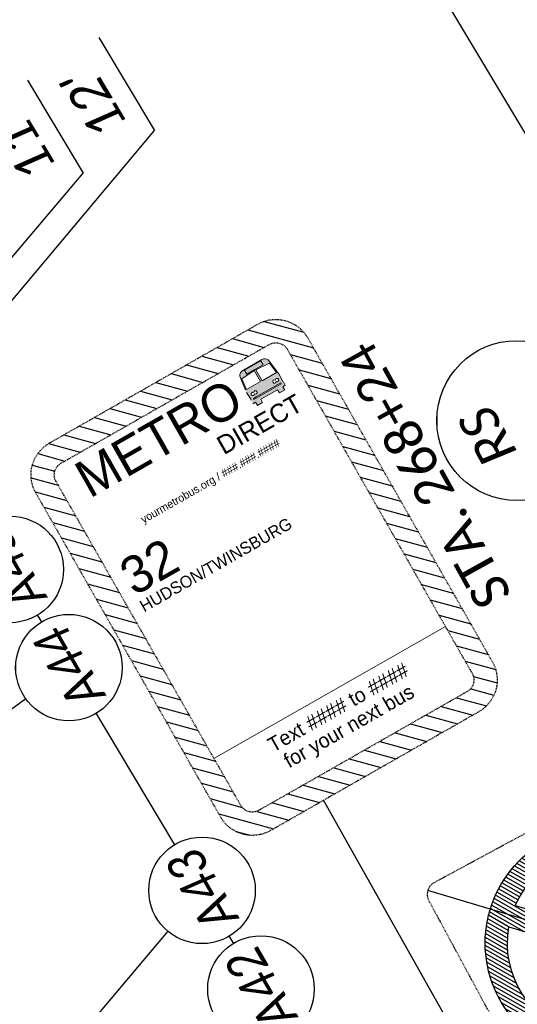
# Model space of a CAD drawing. Header units: feet. Extents: x 2244507 to 2247698, y 591749 to 597163.
# Tile 12 of 18: x 2245718 to 2245792, y 596441 to 596589. Entities that reach past the tile are written whole.
import ezdxf
from ezdxf import colors
from ezdxf.entities.mleader import LeaderData, LeaderLine
from ezdxf.enums import TextEntityAlignment as Align
from ezdxf.math import Vec2, Vec3

# ---------------------------------------------------------------- set-up
doc = ezdxf.new("R2010")
doc.units = ezdxf.units.FT
doc.header["$MEASUREMENT"] = 0
doc.set_wipeout_variables(frame=1)
doc.linetypes.add('HIDDEN2', pattern=[0.1875, 0.125, -0.0625])
for name, color, linetype in [('MT_P_Edge_Line', 7, 'Continuous'), ('PM_P_Text', 7, 'Continuous'), ('SN_P_Signs', 120, 'Continuous'), ('SN_P_Text', 7, 'Continuous'), ('SN_X_Public', 3, 'Continuous'), ('SN_X_Text', 7, 'Continuous'), ('TX_P_20', 7, 'Continuous')]:
    doc.layers.add(name, color=color, linetype=linetype)
doc.layers.add('SC_Scratch1', color=7, linetype='Continuous', plot=False)
doc.styles.add('P_Slanted_Normal', font='calibrii.ttf', dxfattribs={"height": 0.14})
doc.styles.add('Slanted-Normal', font='font31.shx', dxfattribs={"height": 0.14})
doc.styles.add('Straight-Normal', font='font30.shx', dxfattribs={"height": 0.14})
doc.styles.add('Straight_Normal', font='font30.shx', dxfattribs={"height": 0.14})
doc.styles.add('X_Straight_Normal', font='calibril.ttf', dxfattribs={"height": 0.14})

# ---------------------------------------------------------------- blocks, each defined once
blk = doc.blocks.new('*U1163')
blk.add_wipeout([(-0.1991, 0.0154), (-0.1974, 0.0301), (-0.1942, 0.0467), (-0.1903, 0.0605), (-0.1852, 0.0748), (-0.1787, 0.0891), (-0.1714, 0.1025), (-0.1635, 0.1146), (-0.1561, 0.1246), (-0.1474, 0.1347), (-0.1374, 0.145), (-0.1254, 0.1555), (-0.1148, 0.1634), (-0.1056, 0.1695), (-0.0945, 0.1759), (-0.0829, 0.1817), (-0.0701, 0.187), (-0.0559, 0.1917), (-0.0387, 0.1959), (-0.024, 0.1983), (-0.0083, 0.1996), (0, 0.1997), (0.0145, 0.1992), (0.0291, 0.1976), (0.0461, 0.1943), (0.0602, 0.1904), (0.0741, 0.1855), (0.0905, 0.178), (0.1026, 0.1714), (0.1136, 0.1643), (0.1251, 0.1557), (0.1357, 0.1465), (0.1453, 0.137), (0.1534, 0.1279), (0.1603, 0.1192), (0.169, 0.1064), (0.1761, 0.0942), (0.1822, 0.0817), (0.1875, 0.0689), (0.1913, 0.0575), (0.1945, 0.0454), (0.1966, 0.0354), (0.1982, 0.025), (0.1994, 0.012), (0.1997, 0), (0.1993, -0.0131), (0.1979, -0.027), (0.1957, -0.0397), (0.1931, -0.0511), (0.1898, -0.0621), (0.1859, -0.073), (0.1821, -0.0821), (0.1759, -0.0945), (0.17, -0.1049), (0.1636, -0.1145), (0.155, -0.1259), (0.1473, -0.1348), (0.1413, -0.1412), (0.1323, -0.1496), (0.1259, -0.155), (0.1152, -0.1632), (0.101, -0.1723), (0.0861, -0.1802), (0.0752, -0.185), (0.0628, -0.1896), (0.0465, -0.1942), (0.0379, -0.1961), (0.0257, -0.1981), (0.0165, -0.199), (0.0071, -0.1996), (0, -0.1997), (-0.0041, -0.1997), (-0.0118, -0.1994), (-0.0185, -0.1988), (-0.0265, -0.1979), (-0.0345, -0.1967), (-0.0429, -0.195), (-0.0516, -0.1929), (-0.0616, -0.19), (-0.077, -0.1843), (-0.09, -0.1783), (-0.1005, -0.1725), (-0.1122, -0.1652), (-0.1217, -0.1584), (-0.1329, -0.149), (-0.1456, -0.1366), (-0.1547, -0.1263), (-0.1642, -0.1136), (-0.1706, -0.1038), (-0.1774, -0.0917), (-0.1836, -0.0786), (-0.1889, -0.0647), (-0.1935, -0.0494), (-0.1964, -0.0362), (-0.1985, -0.0222), (-0.1995, -0.01), (-0.1997, 0)])
at = {"flags": 128}
blk.add_lwpolyline([(-0.0215, 0.1986), (-0.1888, 1.7457)], dxfattribs=at)
blk.add_circle((0, 0), 0.2)
at = {"style": 'P_Slanted_Normal', "width": 0.9, "flags": 8}
blk.add_attdef('ITEMTYPE', text='', height=0.14, dxfattribs=at).set_placement((0, 0), align=Align.MIDDLE_CENTER)
blk = doc.blocks.new('*U1176')
blk.add_wipeout([(-0.1991, 0.0154), (-0.1974, 0.0301), (-0.1942, 0.0467), (-0.1903, 0.0605), (-0.1852, 0.0748), (-0.1787, 0.0891), (-0.1714, 0.1025), (-0.1635, 0.1146), (-0.1561, 0.1246), (-0.1474, 0.1347), (-0.1374, 0.145), (-0.1254, 0.1555), (-0.1148, 0.1634), (-0.1056, 0.1695), (-0.0945, 0.1759), (-0.0829, 0.1817), (-0.0701, 0.187), (-0.0559, 0.1917), (-0.0387, 0.1959), (-0.024, 0.1983), (-0.0083, 0.1996), (0, 0.1997), (0.0145, 0.1992), (0.0291, 0.1976), (0.0461, 0.1943), (0.0602, 0.1904), (0.0741, 0.1855), (0.0905, 0.178), (0.1026, 0.1714), (0.1136, 0.1643), (0.1251, 0.1557), (0.1357, 0.1465), (0.1453, 0.137), (0.1534, 0.1279), (0.1603, 0.1192), (0.169, 0.1064), (0.1761, 0.0942), (0.1822, 0.0817), (0.1875, 0.0689), (0.1913, 0.0575), (0.1945, 0.0454), (0.1966, 0.0354), (0.1982, 0.025), (0.1994, 0.012), (0.1997, 0), (0.1993, -0.0131), (0.1979, -0.027), (0.1957, -0.0397), (0.1931, -0.0511), (0.1898, -0.0621), (0.1859, -0.073), (0.1821, -0.0821), (0.1759, -0.0945), (0.17, -0.1049), (0.1636, -0.1145), (0.155, -0.1259), (0.1473, -0.1348), (0.1413, -0.1412), (0.1323, -0.1496), (0.1259, -0.155), (0.1152, -0.1632), (0.101, -0.1723), (0.0861, -0.1802), (0.0752, -0.185), (0.0628, -0.1896), (0.0465, -0.1942), (0.0379, -0.1961), (0.0257, -0.1981), (0.0165, -0.199), (0.0071, -0.1996), (0, -0.1997), (-0.0041, -0.1997), (-0.0118, -0.1994), (-0.0185, -0.1988), (-0.0265, -0.1979), (-0.0345, -0.1967), (-0.0429, -0.195), (-0.0516, -0.1929), (-0.0616, -0.19), (-0.077, -0.1843), (-0.09, -0.1783), (-0.1005, -0.1725), (-0.1122, -0.1652), (-0.1217, -0.1584), (-0.1329, -0.149), (-0.1456, -0.1366), (-0.1547, -0.1263), (-0.1642, -0.1136), (-0.1706, -0.1038), (-0.1774, -0.0917), (-0.1836, -0.0786), (-0.1889, -0.0647), (-0.1935, -0.0494), (-0.1964, -0.0362), (-0.1985, -0.0222), (-0.1995, -0.01), (-0.1997, 0)])
blk.add_circle((0, 0), 0.2)
at = {"style": 'P_Slanted_Normal', "width": 0.9, "flags": 8}
blk.add_attdef('ITEMTYPE', text='', height=0.14, dxfattribs=at).set_placement((0, 0), align=Align.MIDDLE_CENTER)
blk = doc.blocks.new('*U1175')
blk.add_wipeout([(-0.1991, 0.0154), (-0.1974, 0.0301), (-0.1942, 0.0467), (-0.1903, 0.0605), (-0.1852, 0.0748), (-0.1787, 0.0891), (-0.1714, 0.1025), (-0.1635, 0.1146), (-0.1561, 0.1246), (-0.1474, 0.1347), (-0.1374, 0.145), (-0.1254, 0.1555), (-0.1148, 0.1634), (-0.1056, 0.1695), (-0.0945, 0.1759), (-0.0829, 0.1817), (-0.0701, 0.187), (-0.0559, 0.1917), (-0.0387, 0.1959), (-0.024, 0.1983), (-0.0083, 0.1996), (0, 0.1997), (0.0145, 0.1992), (0.0291, 0.1976), (0.0461, 0.1943), (0.0602, 0.1904), (0.0741, 0.1855), (0.0905, 0.178), (0.1026, 0.1714), (0.1136, 0.1643), (0.1251, 0.1557), (0.1357, 0.1465), (0.1453, 0.137), (0.1534, 0.1279), (0.1603, 0.1192), (0.169, 0.1064), (0.1761, 0.0942), (0.1822, 0.0817), (0.1875, 0.0689), (0.1913, 0.0575), (0.1945, 0.0454), (0.1966, 0.0354), (0.1982, 0.025), (0.1994, 0.012), (0.1997, 0), (0.1993, -0.0131), (0.1979, -0.027), (0.1957, -0.0397), (0.1931, -0.0511), (0.1898, -0.0621), (0.1859, -0.073), (0.1821, -0.0821), (0.1759, -0.0945), (0.17, -0.1049), (0.1636, -0.1145), (0.155, -0.1259), (0.1473, -0.1348), (0.1413, -0.1412), (0.1323, -0.1496), (0.1259, -0.155), (0.1152, -0.1632), (0.101, -0.1723), (0.0861, -0.1802), (0.0752, -0.185), (0.0628, -0.1896), (0.0465, -0.1942), (0.0379, -0.1961), (0.0257, -0.1981), (0.0165, -0.199), (0.0071, -0.1996), (0, -0.1997), (-0.0041, -0.1997), (-0.0118, -0.1994), (-0.0185, -0.1988), (-0.0265, -0.1979), (-0.0345, -0.1967), (-0.0429, -0.195), (-0.0516, -0.1929), (-0.0616, -0.19), (-0.077, -0.1843), (-0.09, -0.1783), (-0.1005, -0.1725), (-0.1122, -0.1652), (-0.1217, -0.1584), (-0.1329, -0.149), (-0.1456, -0.1366), (-0.1547, -0.1263), (-0.1642, -0.1136), (-0.1706, -0.1038), (-0.1774, -0.0917), (-0.1836, -0.0786), (-0.1889, -0.0647), (-0.1935, -0.0494), (-0.1964, -0.0362), (-0.1985, -0.0222), (-0.1995, -0.01), (-0.1997, 0)])
at = {"flags": 128}
blk.add_lwpolyline([(-0.0679, 0.1878), (-0.8626, 2.3859)], dxfattribs=at)
blk.add_circle((0, 0), 0.2)
at = {"style": 'P_Slanted_Normal', "width": 0.9, "flags": 8}
blk.add_attdef('ITEMTYPE', text='', height=0.14, dxfattribs=at).set_placement((0, 0), align=Align.MIDDLE_CENTER)
blk = doc.blocks.new('*U1178')
blk.add_wipeout([(-0.1991, 0.0154), (-0.1974, 0.0301), (-0.1942, 0.0467), (-0.1903, 0.0605), (-0.1852, 0.0748), (-0.1787, 0.0891), (-0.1714, 0.1025), (-0.1635, 0.1146), (-0.1561, 0.1246), (-0.1474, 0.1347), (-0.1374, 0.145), (-0.1254, 0.1555), (-0.1148, 0.1634), (-0.1056, 0.1695), (-0.0945, 0.1759), (-0.0829, 0.1817), (-0.0701, 0.187), (-0.0559, 0.1917), (-0.0387, 0.1959), (-0.024, 0.1983), (-0.0083, 0.1996), (0, 0.1997), (0.0145, 0.1992), (0.0291, 0.1976), (0.0461, 0.1943), (0.0602, 0.1904), (0.0741, 0.1855), (0.0905, 0.178), (0.1026, 0.1714), (0.1136, 0.1643), (0.1251, 0.1557), (0.1357, 0.1465), (0.1453, 0.137), (0.1534, 0.1279), (0.1603, 0.1192), (0.169, 0.1064), (0.1761, 0.0942), (0.1822, 0.0817), (0.1875, 0.0689), (0.1913, 0.0575), (0.1945, 0.0454), (0.1966, 0.0354), (0.1982, 0.025), (0.1994, 0.012), (0.1997, 0), (0.1993, -0.0131), (0.1979, -0.027), (0.1957, -0.0397), (0.1931, -0.0511), (0.1898, -0.0621), (0.1859, -0.073), (0.1821, -0.0821), (0.1759, -0.0945), (0.17, -0.1049), (0.1636, -0.1145), (0.155, -0.1259), (0.1473, -0.1348), (0.1413, -0.1412), (0.1323, -0.1496), (0.1259, -0.155), (0.1152, -0.1632), (0.101, -0.1723), (0.0861, -0.1802), (0.0752, -0.185), (0.0628, -0.1896), (0.0465, -0.1942), (0.0379, -0.1961), (0.0257, -0.1981), (0.0165, -0.199), (0.0071, -0.1996), (0, -0.1997), (-0.0041, -0.1997), (-0.0118, -0.1994), (-0.0185, -0.1988), (-0.0265, -0.1979), (-0.0345, -0.1967), (-0.0429, -0.195), (-0.0516, -0.1929), (-0.0616, -0.19), (-0.077, -0.1843), (-0.09, -0.1783), (-0.1005, -0.1725), (-0.1122, -0.1652), (-0.1217, -0.1584), (-0.1329, -0.149), (-0.1456, -0.1366), (-0.1547, -0.1263), (-0.1642, -0.1136), (-0.1706, -0.1038), (-0.1774, -0.0917), (-0.1836, -0.0786), (-0.1889, -0.0647), (-0.1935, -0.0494), (-0.1964, -0.0362), (-0.1985, -0.0222), (-0.1995, -0.01), (-0.1997, 0)])
blk.add_circle((0, 0), 0.2)
at = {"style": 'P_Slanted_Normal', "width": 0.9, "flags": 8}
blk.add_attdef('ITEMTYPE', text='', height=0.14, dxfattribs=at).set_placement((0, 0), align=Align.MIDDLE_CENTER)
blk = doc.blocks.new('A$C0ec6ea2d')
at = {"layer": 'SN_X_Public', "linetype": 'Continuous'}
for p, q in [((-2.81, 33.97), (-4.68, 36.96)), ((-2.26, 34.07), (-4.15, 37.1)), ((-1.69, 34.14), (-3.61, 37.21)), ((-1.1, 34.19), (-3.06, 37.32)), ((-0.5, 34.22), (-2.49, 37.4)), ((0.11, 34.22), (-1.92, 37.47)), ((0.74, 34.19), (-1.34, 37.52)), ((1.39, 34.13), (-0.74, 37.54)), ((2.07, 34.04), (-0.13, 37.55)), ((2.76, 33.91), (0.5, 37.54)), ((3.49, 33.74), (1.13, 37.5)), ((4.24, 33.51), (1.79, 37.44)), ((5.04, 33.22), (2.46, 37.35)), ((5.89, 32.85), (3.15, 37.23)), ((6.8, 32.38), (3.86, 37.08)), ((-6.38, 32.79), (-8.16, 35.63)), ((-5.91, 33.01), (-7.69, 35.86)), ((-5.42, 33.22), (-7.21, 36.08)), ((-4.92, 33.4), (-6.72, 36.28)), ((-4.41, 33.57), (-6.23, 36.48)), ((-3.89, 33.72), (-5.72, 36.65)), ((-3.36, 33.86), (-5.21, 36.82)), ((7.8, 31.75), (4.6, 36.89)), ((8.98, 30.86), (5.36, 36.65)), ((10.62, 29.22), (6.15, 36.37)), ((17.31, 19.5), (6.99, 36.02)), ((17.31, 20.48), (7.87, 35.59)), ((-8.62, 31.43), (-10.39, 34.27)), ((-8.19, 31.74), (-9.96, 34.57)), ((-7.75, 32.03), (-9.52, 34.85)), ((-7.31, 32.3), (-9.07, 35.12)), ((-6.85, 32.55), (-8.62, 35.38)), ((17.25, 21.56), (8.81, 35.07)), ((17.11, 22.78), (9.85, 34.4)), ((-7.99, 25.5), (-12.41, 32.58)), ((-6.35, 23.86), (-12.02, 32.94)), ((-4.71, 22.22), (-11.62, 33.29)), ((-1.22, 17.63), (-11.22, 33.63)), ((-0.6, 17.63), (-10.81, 33.96)), ((16.81, 24.23), (11.02, 33.49)), ((-11.64, 28.39), (-13.51, 31.39)), ((-11.27, 28.78), (-13.15, 31.8)), ((-9.63, 27.14), (-12.78, 32.19)), ((16.21, 26.18), (12.51, 32.1)), ((-12.85, 26.39), (-14.85, 29.59)), ((-12.57, 26.92), (-14.53, 30.07)), ((-12.27, 27.43), (-14.2, 30.52)), ((-11.96, 27.92), (-13.86, 30.97)), ((0.22, 17.3), (-7.63, 29.86)), ((-13.36, 25.24), (-15.46, 28.59)), ((-13.12, 25.83), (-15.16, 29.1)), ((1.86, 15.66), (-5.99, 28.22)), ((-13.98, 23.27), (-16.27, 26.94)), ((-13.8, 23.96), (-16.01, 27.51)), ((-13.59, 24.62), (-15.74, 28.06)), ((-14.25, 21.73), (-16.74, 25.72)), ((-14.13, 22.53), (-16.51, 26.34)), ((3.5, 14.02), (-4.35, 26.58)), ((5.14, 12.38), (-3.57, 26.31)), ((6.78, 10.74), (-3.04, 26.45)), ((10.32, 6.05), (-2.42, 26.45)), ((10.74, 6.38), (-1.81, 26.45)), ((11.14, 6.71), (-1.19, 26.45)), ((11.54, 7.06), (-0.58, 26.45)), ((6.75, 15.71), (0.04, 26.45)), ((6.91, 16.43), (0.65, 26.45)), ((6.78, 17.63), (1.27, 26.45)), ((7.4, 17.63), (1.88, 26.45)), ((8.01, 17.63), (2.5, 26.45)), ((8.63, 17.63), (3.12, 26.45)), ((9.25, 17.63), (3.73, 26.45)), ((9.86, 17.63), (4.35, 26.45)), ((10.48, 17.63), (4.96, 26.45)), ((10.94, 17.86), (5.58, 26.45)), ((11.02, 18.73), (6.19, 26.45)), ((11.02, 19.72), (6.81, 26.45)), ((11.02, 20.7), (7.42, 26.45)), ((11.02, 21.69), (8.04, 26.45)), ((11.02, 22.67), (8.65, 26.45)), ((11.02, 23.66), (9.27, 26.45)), ((11.02, 24.64), (9.89, 26.45)), ((11.02, 25.63), (10.5, 26.45)), ((17.26, 18.59), (12.79, 25.74)), ((-14.3, 18.85), (-17.3, 23.67)), ((-14.35, 19.92), (-17.14, 24.38)), ((-14.32, 20.87), (-16.95, 25.07)), ((-14.13, 17.61), (-17.45, 22.91)), ((-7.06, 22.05), (-7.19, 22.26)), ((-6.77, 22.57), (-6.91, 22.79)), ((-6.49, 23.1), (-6.62, 23.32)), ((-5.95, 23.23), (-6.08, 23.43)), ((17.17, 17.75), (13.55, 23.55)), ((-6.76, 3.84), (-17.64, 21.25)), ((-13.76, 16.03), (-17.56, 22.11)), ((-7.7, 15.2), (-11.2, 20.79)), ((-7.37, 15.65), (-10.9, 21.3)), ((-7.18, 16.34), (-10.29, 21.3)), ((-6.97, 16.98), (-9.67, 21.3)), ((-6.36, 16.98), (-9.05, 21.3)), ((-5.74, 16.98), (-8.44, 21.3)), ((-5.12, 16.98), (-7.82, 21.3)), ((-7.34, 21.52), (-7.48, 21.73)), ((-4.51, 16.98), (-7.21, 21.3)), ((-3.89, 16.98), (-6.59, 21.3)), ((-3.28, 16.98), (-5.98, 21.3)), ((-2.67, 17), (-5.36, 21.3)), ((-2.27, 17.34), (-4.75, 21.3)), ((-1.83, 17.63), (-4.13, 21.3)), ((17.04, 16.97), (13.84, 22.1)), ((16.89, 16.22), (13.96, 20.92)), ((-7.61, 4.21), (-17.68, 20.33)), ((-8.5, 4.66), (-17.67, 19.32)), ((-8.13, 14.89), (-11.2, 19.81)), ((16.72, 15.51), (13.98, 19.89)), ((-9.47, 5.22), (-17.58, 18.2)), ((-10.66, 16.98), (-11.36, 18.1)), ((-8.63, 14.72), (-11.2, 18.82)), ((16.31, 14.2), (13.85, 18.13)), ((16.53, 14.84), (13.94, 18.97)), ((-10.54, 5.95), (-17.4, 16.92)), ((-11.28, 16.98), (-11.68, 17.62)), ((-9.25, 14.72), (-10.62, 16.91)), ((15.83, 13), (13.56, 16.63)), ((16.08, 13.58), (13.73, 17.35)), ((-11.78, 6.95), (-17.04, 15.37)), ((-10.16, 15.2), (-10.59, 15.88)), ((11.93, 7.42), (7.14, 15.08)), ((15.3, 11.88), (13.16, 15.3)), ((15.57, 12.43), (13.38, 15.94)), ((12.31, 7.8), (8.78, 13.44)), ((14.4, 10.37), (12.41, 13.55)), ((14.71, 10.86), (12.68, 14.11)), ((15.01, 11.36), (12.93, 14.69)), ((-13.47, 8.67), (-16.24, 13.1)), ((13.4, 9.01), (11.5, 12.04)), ((13.74, 9.45), (11.82, 12.52)), ((14.07, 9.9), (12.12, 13.03)), ((12.68, 8.19), (10.43, 11.8)), ((13.04, 8.59), (11.17, 11.58)), ((-5.95, 3.53), (-9.75, 9.61)), ((-5.18, 3.28), (-8.49, 8.58)), ((-4.44, 3.08), (-7.45, 7.89)), ((8.12, 4.65), (6.35, 7.48)), ((8.58, 4.9), (6.81, 7.73)), ((9.03, 5.17), (7.26, 8)), ((9.47, 5.45), (7.7, 8.28)), ((9.9, 5.75), (8.13, 8.58)), ((-3.72, 2.92), (-6.51, 7.38)), ((-3.02, 2.79), (-5.65, 6.98)), ((-2.35, 2.69), (-4.84, 6.68)), ((-1.69, 2.62), (-4.07, 6.43)), ((-1.05, 2.57), (-3.34, 6.24)), ((-0.42, 2.55), (-2.63, 6.1)), ((0.2, 2.56), (-1.95, 6)), ((0.8, 2.58), (-1.3, 5.93)), ((3.08, 2.86), (1.15, 5.95)), ((3.63, 2.97), (1.73, 6.02)), ((4.16, 3.1), (2.29, 6.1)), ((4.69, 3.24), (2.84, 6.21)), ((5.21, 3.4), (3.37, 6.34)), ((5.71, 3.58), (3.9, 6.49)), ((6.21, 3.76), (4.41, 6.65)), ((6.7, 3.96), (4.91, 6.83)), ((7.18, 4.18), (5.4, 7.03)), ((7.66, 4.41), (5.88, 7.25)), ((1.39, 2.62), (-0.66, 5.9)), ((1.96, 2.69), (-0.04, 5.89)), ((2.53, 2.76), (0.56, 5.91))]:
    blk.add_line(p, q, dxfattribs=at)
at = {"layer": 'SN_X_Public', "linetype": 'HIDDEN2', "flags": 128}
blk.add_lwpolyline([(18, 0, 0.414214), (20, 2), (20, 38, 0.414214), (18, 40), (-18, 40, 0.414214), (-20, 38), (-20, 2, 0.414214), (-18, 0)], format="xyb", close=True, dxfattribs=at)
at = {"layer": 'SN_X_Public', "flags": 128}
for points in [[(-8.95, 31.18), (10.94, 11.28, 0.356185), (10.65, 29.19, 0.404444)], [(-11.31, 28.82), (8.59, 8.93, -0.372162), (-9.91, 9.76, -0.388097)]]:
    blk.add_lwpolyline(points, format="xyb", close=True, dxfattribs=at)
at = {"layer": 'SN_X_Public'}
blk.add_lwpolyline([(-5.71, 23.23), (-6.42, 23.23), (-7.46, 21.3), (-3.78, 21.3)], dxfattribs=at)
blk.add_ellipse((-0.18, 20.05), major_axis=(-16.74, -5.12), ratio=1, start_param=2.844887, end_param=9.128072, dxfattribs=at)
for points, weights, knots in [([(11.02, 25.95), (11.02, 26.16), (10.87, 26.31), (10.72, 26.45), (10.52, 26.45), (10.72, 26.45), (10.87, 26.31), (11.02, 26.16), (11.02, 25.95), (11.02, 26.16), (10.87, 26.31), (10.72, 26.45), (10.52, 26.45), (10.72, 26.45), (10.87, 26.31), (11.02, 26.16), (11.02, 25.95), (11.02, 26.16), (10.87, 26.31), (10.72, 26.45), (10.52, 26.45), (10.72, 26.45), (10.87, 26.31), (11.02, 26.16), (11.02, 25.95), (11.02, 26.16), (10.87, 26.31), (10.72, 26.45), (10.52, 26.45), (10.72, 26.45), (10.87, 26.31), (11.02, 26.16), (11.02, 25.95), (11.02, 26.16), (10.87, 26.31), (10.72, 26.45), (10.52, 26.45), (3.64, 26.45), (-3.23, 26.45), (-3.72, 26.44), (-3.72, 25.95), (-3.72, 26.44), (-3.23, 26.45), (-3.72, 26.44), (-3.72, 25.95), (-3.72, 26.44), (-3.23, 26.45), (-3.72, 26.44), (-3.72, 25.95), (-3.72, 26.44), (-3.23, 26.45), (-3.72, 26.44), (-3.72, 25.95), (-3.72, 26.44), (-3.23, 26.45), (-3.72, 26.44), (-3.72, 25.95), (-3.72, 26.44), (-3.23, 26.45), (3.64, 26.45), (10.52, 26.45), (10.72, 26.45), (10.87, 26.31), (11.02, 26.16), (11.02, 25.95), (11.02, 22.04), (11.02, 18.13), (11.02, 22.04), (11.02, 25.95)], [1, 0.923879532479, 1, 0.923879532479, 1, 0.923879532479, 1, 0.923879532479, 1, 0.923879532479, 1, 0.923879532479, 1, 0.923879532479, 1, 0.923879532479, 1, 0.923879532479, 1, 0.923879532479, 1, 0.923879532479, 1, 0.923879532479, 1, 0.923879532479, 1, 0.923879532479, 1, 0.923879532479, 1, 0.923879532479, 1, 0.923879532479, 1, 0.923879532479, 1, 1, 1, 0.717911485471, 1, 0.717911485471, 1, 0.717911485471, 1, 0.717911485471, 1, 0.717911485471, 1, 0.717911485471, 1, 0.717911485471, 1, 0.717911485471, 1, 0.717911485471, 1, 0.717911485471, 1, 1, 1, 0.923879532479, 1, 0.923879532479, 1, 1, 1, 1, 1], [0, 0, 0, 0.785398, 0.785398, 1.570796, 1.570796, 2.356194, 2.356194, 3.141593, 3.141593, 3.926991, 3.926991, 4.712389, 4.712389, 5.497787, 5.497787, 6.283185, 6.283185, 7.068583, 7.068583, 7.853982, 7.853982, 8.63938, 8.63938, 9.424778, 9.424778, 10.210176, 10.210176, 10.995574, 10.995574, 11.780972, 11.780972, 12.566371, 12.566371, 13.351769, 13.351769, 14.137167, 14.137167, 15.137167, 15.137167, 16.677165, 16.677165, 18.217162, 18.217162, 19.75716, 19.75716, 21.297158, 21.297158, 22.837155, 22.837155, 24.377153, 24.377153, 25.917151, 25.917151, 27.457148, 27.457148, 28.997146, 28.997146, 30.537144, 30.537144, 31.537144, 31.537144, 32.322542, 32.322542, 33.10794, 33.10794, 34.10794, 34.10794, 35.10794, 35.10794, 35.10794]), ([(-7.26, 16.98), (-4.98, 16.98), (-2.69, 16.98), (-2.32, 17.3), (-1.95, 17.63), (-1.03, 17.63), (-0.11, 17.63), (-1.03, 17.63), (-1.95, 17.63), (-2.32, 17.3), (-2.69, 16.98), (-4.98, 16.98), (-7.26, 16.98), (-6.87, 15.77), (-7.9, 15.03), (-8.93, 14.28), (-9.96, 15.03), (-10.99, 15.77), (-10.6, 16.98), (-10.99, 15.77), (-9.96, 15.03), (-8.93, 14.28), (-7.9, 15.03), (-6.87, 15.77), (-7.26, 16.98), (-6.87, 15.77), (-7.9, 15.03), (-8.93, 14.28), (-9.96, 15.03), (-10.99, 15.77), (-10.6, 16.98), (-11.14, 16.98), (-11.68, 16.98), (-11.68, 17.54), (-11.68, 18.1), (-11.44, 18.1), (-11.2, 18.1), (-11.2, 19.7), (-11.2, 21.3), (-9.46, 21.3), (-7.71, 21.3), (-7.14, 22.37), (-6.56, 23.43), (-6.24, 23.43), (-5.92, 23.43), (-6.24, 23.43), (-6.56, 23.43), (-6.24, 23.43), (-5.92, 23.43)], [1, 1, 1, 1, 1, 1, 1, 1, 1, 1, 1, 1, 1, 0.809475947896, 1, 0.809475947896, 1, 0.809475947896, 1, 0.809475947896, 1, 0.809475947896, 1, 0.809475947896, 1, 0.809475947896, 1, 0.809475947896, 1, 0.809475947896, 1, 1, 1, 1, 1, 1, 1, 1, 1, 1, 1, 1, 1, 1, 1, 1, 1, 1, 1], [0, 0, 0, 1, 1, 2, 2, 3, 3, 4, 4, 5, 5, 6, 6, 7.255075, 7.255075, 8.510149, 8.510149, 9.765224, 9.765224, 11.020298, 11.020298, 12.275373, 12.275373, 13.530448, 13.530448, 14.785522, 14.785522, 16.040597, 16.040597, 17.295671, 17.295671, 18.295671, 18.295671, 19.295671, 19.295671, 20.295671, 20.295671, 21.295671, 21.295671, 22.295671, 22.295671, 23.295671, 23.295671, 24.295671, 24.295671, 25.295671, 25.295671, 26.295671, 26.295671, 26.295671]), ([(6.46, 17.63), (8.49, 17.63), (10.52, 17.63), (11.02, 17.63), (11.02, 18.13), (11.02, 17.63), (10.52, 17.63), (11.02, 17.63), (11.02, 18.13), (11.02, 17.63), (10.52, 17.63), (11.02, 17.63), (11.02, 18.13), (11.02, 17.63), (10.52, 17.63), (11.02, 17.63), (11.02, 18.13), (11.02, 17.63), (10.52, 17.63), (11.02, 17.63), (11.02, 18.13), (11.02, 17.63), (10.52, 17.63), (8.49, 17.63), (6.46, 17.63), (7.33, 16.67), (6.67, 15.55), (6.67, 15.55), (6.67, 15.55), (7.33, 16.67), (6.46, 17.63), (7.33, 16.67), (6.67, 15.55), (7.33, 16.67), (6.46, 17.63), (7.33, 16.67), (6.67, 15.55), (6.67, 15.55), (6.67, 15.55), (7.33, 16.67), (6.46, 17.63), (7.33, 16.67), (6.67, 15.55), (6.67, 15.55), (6.67, 15.55), (7.33, 16.67), (6.46, 17.63)], [1, 1, 1, 0.707106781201, 1, 0.707106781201, 1, 0.707106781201, 1, 0.707106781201, 1, 0.707106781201, 1, 0.707106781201, 1, 0.707106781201, 1, 0.707106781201, 1, 0.707106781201, 1, 0.707106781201, 1, 1, 1, 0.803984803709, 1, 0.99999999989, 1, 0.803975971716, 1, 0.803975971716, 1, 0.803975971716, 1, 0.803975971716, 1, 0.99999999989, 1, 0.803984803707, 1, 0.803984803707, 1, 0.99999999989, 1, 0.803975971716, 1], [0, 0, 0, 1, 1, 2.570796, 2.570796, 4.141593, 4.141593, 5.712389, 5.712389, 7.283185, 7.283185, 8.853982, 8.853982, 10.424778, 10.424778, 11.995574, 11.995574, 13.566371, 13.566371, 15.137167, 15.137167, 16.707963, 16.707963, 17.707963, 17.707963, 18.981623, 18.981623, 18.981653, 18.981653, 20.255343, 20.255343, 21.529033, 21.529033, 22.802722, 22.802722, 24.076412, 24.076412, 24.076442, 24.076442, 25.350102, 25.350102, 26.623762, 26.623762, 26.623792, 26.623792, 27.897482, 27.897482, 27.897482]), ([(6.67, 15.55), (7.33, 16.67), (6.46, 17.63), (7.33, 16.67), (6.67, 15.55), (6.67, 15.55), (6.67, 15.55), (6.67, 15.55), (6.67, 15.55)], [1, 0.803984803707, 1, 0.803984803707, 1, 0.99999999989, 1, 0.99999999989, 1], [0, 0, 0, 1.27366, 1.27366, 2.54732, 2.54732, 2.54735, 2.54735, 2.54738, 2.54738, 2.54738])]:
    blk.add_rational_spline(points, weights, degree=2, knots=knots, dxfattribs=at)
blk.add_point((11.02, 25.95), dxfattribs=at)
blk = doc.blocks.new('A$Cdedbc3da')
at = {"layer": 'SN_X_Public', "linetype": 'Continuous', "lineweight": 0}
h = blk.add_hatch(color=256, dxfattribs=at)
edge = h.paths.add_edge_path()
edge.add_ellipse((57.71, -15.91), major_axis=(0.628, -0.628), ratio=1, start_angle=338.5497, end_angle=403.8279)
edge.add_line((58.6, -15.93), (58.6, -12.61))
edge.add_ellipse((57.68, -12.65), major_axis=(0.651, 0.651), ratio=1, start_angle=-42.5406, end_angle=20.163)
edge.add_line((58.06, -11.82), (55.8, -11.52))
edge.add_line((55.8, -11.52), (55.44, -11.47))
edge.add_line((55.44, -11.47), (54.17, -11.56))
edge.add_line((54.17, -11.56), (54.09, -11.47))
edge.add_line((54.09, -11.47), (53.48, -11.47))
edge.add_line((53.48, -11.47), (53.48, -11.91))
edge.add_line((53.48, -11.91), (52.93, -11.91))
edge.add_line((52.93, -11.91), (52.93, -12.81))
edge.add_line((52.93, -12.81), (53.48, -12.81))
edge.add_line((53.48, -12.81), (53.48, -15.73))
edge.add_line((53.48, -15.73), (52.93, -15.73))
edge.add_line((52.93, -15.73), (52.93, -16.64))
edge.add_line((52.93, -16.64), (53.48, -16.64))
edge.add_line((53.48, -16.64), (53.48, -17.06))
edge.add_line((53.48, -17.06), (54.08, -17.06))
edge.add_line((54.08, -17.06), (54.17, -17))
edge.add_line((54.17, -17), (55.44, -17.06))
edge.add_line((55.44, -17.06), (55.8, -17.02))
edge.add_line((55.8, -17.02), (58.06, -16.73))
edge = h.paths.add_edge_path(flags=16)
edge.add_ellipse((54.78, -16.37), major_axis=(0.181, -0.181), ratio=1, start_angle=-195.3318, end_angle=104.3313, ccw=False)
edge.add_ellipse((54.78, -15.93), major_axis=(0.181, 0.181), ratio=1, start_angle=-105.3318, end_angle=194.3313, ccw=False)
edge = h.paths.add_edge_path(flags=16)
edge.add_ellipse((54.77, -12.62), major_axis=(0.181, 0.181), ratio=1, start_angle=-285.3318, end_angle=14.3313, ccw=False)
edge.add_ellipse((54.78, -12.17), major_axis=(0.181, 0.181), ratio=1, start_angle=-105.3318, end_angle=194.3313, ccw=False)
h.paths.add_polyline_path([(53.99, -11.91), (54.13, -11.91), (54.13, -12.39), (54.13, -16.15), (54.13, -16.64), (53.99, -16.64)], flags=16)
h.paths.add_polyline_path([(55.8, -14.38), (57.71, -14.38), (57.55, -16.66), (55.8, -16.85)], flags=16)
h.paths.add_polyline_path([(55.8, -11.69), (57.55, -11.88), (57.71, -14.11), (55.8, -14.11)], flags=16)
h.paths.add_polyline_path([(58.5, -13.3), (58.5, -12.85), (58.5, -15.68), (58.5, -15.22), (58.5, -14.13)], flags=16)
at = {"layer": 'SN_X_Public', "linetype": 'Continuous', "lineweight": 13}
blk.add_line((10.12, 20), (10.12, -20), dxfattribs=at)
at = {"layer": 'SN_X_Public', "linetype": 'Continuous', "lineweight": 0}
for p, q in [((53.48, -11.91), (53.48, -11.47)), ((53.48, -11.47), (53.48, -11.91)), ((54.09, -11.47), (54.17, -11.56)), ((54.17, -11.56), (54.09, -11.47)), ((54.17, -11.56), (55.44, -11.47)), ((55.44, -11.47), (54.17, -11.56)), ((55.8, -11.52), (58.06, -11.82)), ((55.8, -11.52), (58.06, -11.82)), ((55.8, -11.52), (58.06, -11.82)), ((58.06, -11.82), (55.8, -11.52)), ((55.8, -11.69), (55.8, -14.11)), ((57.55, -11.88), (55.8, -11.69)), ((57.55, -11.88), (55.8, -11.69)), ((57.55, -11.88), (55.8, -11.69)), ((55.8, -14.11), (55.8, -11.69)), ((55.8, -11.69), (57.55, -11.88)), ((52.93, -12.81), (52.93, -11.91)), ((52.93, -11.91), (53.48, -11.91)), ((53.48, -11.91), (52.93, -11.91)), ((52.93, -11.91), (52.93, -12.81)), ((53.48, -12.81), (52.93, -12.81)), ((52.93, -12.81), (53.48, -12.81)), ((53.48, -15.73), (53.48, -12.81)), ((53.48, -12.81), (53.48, -15.73)), ((54.13, -11.91), (53.99, -11.91)), ((53.99, -11.91), (53.99, -16.64)), ((53.99, -16.64), (53.99, -11.91)), ((53.99, -11.91), (54.13, -11.91)), ((54.13, -12.39), (54.13, -11.91)), ((54.13, -11.91), (54.13, -12.39)), ((54.13, -16.15), (54.13, -12.39)), ((54.13, -12.39), (54.13, -16.15)), ((57.71, -14.11), (57.55, -11.88)), ((57.71, -14.11), (57.55, -11.88)), ((57.71, -14.11), (57.55, -11.88)), ((57.55, -11.88), (57.71, -14.11)), ((58.5, -12.85), (57.81, -12.85)), ((57.81, -12.85), (57.81, -14.25)), ((58.5, -12.85), (57.81, -12.85)), ((57.81, -12.85), (57.81, -14.25)), ((58.5, -15.68), (58.5, -12.85)), ((58.5, -15.68), (58.5, -12.85)), ((58.6, -12.61), (58.6, -15.93)), ((58.6, -12.61), (58.6, -15.93)), ((58.6, -12.61), (58.6, -15.93)), ((58.6, -15.93), (58.6, -12.61)), ((57.71, -14.11), (55.8, -14.11)), ((57.71, -14.11), (55.8, -14.11)), ((55.8, -14.38), (55.8, -16.85)), ((55.8, -14.38), (57.71, -14.38)), ((55.8, -14.38), (57.71, -14.38)), ((55.8, -16.85), (55.8, -14.38)), ((57.55, -16.66), (57.71, -14.38)), ((57.55, -16.66), (57.71, -14.38)), ((57.55, -16.66), (57.71, -14.38)), ((57.71, -14.38), (57.55, -16.66)), ((57.81, -14.25), (57.81, -15.68)), ((57.81, -14.25), (57.81, -15.68)), ((52.93, -16.64), (52.93, -15.73)), ((52.93, -15.73), (53.48, -15.73)), ((53.48, -15.73), (52.93, -15.73)), ((52.93, -15.73), (52.93, -16.64)), ((54.13, -16.64), (54.13, -16.15)), ((54.13, -16.15), (54.13, -16.64)), ((57.81, -15.68), (58.5, -15.68)), ((57.81, -15.68), (58.5, -15.68)), ((58.5, -15.68), (57.81, -15.68)), ((53.48, -16.64), (52.93, -16.64)), ((52.93, -16.64), (53.48, -16.64)), ((53.48, -17.06), (53.48, -16.64)), ((53.48, -16.64), (53.48, -17.06)), ((54.08, -17.06), (53.48, -17.06)), ((53.48, -17.06), (54.08, -17.06)), ((53.99, -16.64), (54.13, -16.64)), ((54.13, -16.64), (53.99, -16.64)), ((54.17, -17), (54.08, -17.06)), ((54.08, -17.06), (54.17, -17)), ((55.44, -17.06), (54.17, -17)), ((54.17, -17), (55.44, -17.06)), ((55.8, -17.02), (55.44, -17.06)), ((55.44, -17.06), (55.8, -17.02)), ((55.8, -16.85), (57.55, -16.66)), ((55.8, -16.85), (57.55, -16.66)), ((55.8, -16.85), (57.55, -16.66)), ((57.55, -16.66), (55.8, -16.85)), ((58.06, -16.73), (55.8, -17.02)), ((58.06, -16.73), (55.8, -17.02)), ((58.06, -16.73), (55.8, -17.02)), ((55.8, -17.02), (58.06, -16.73))]:
    blk.add_line(p, q, dxfattribs=at)
at = {"layer": 'SN_X_Public', "linetype": 'HIDDEN2', "flags": 128}
blk.add_lwpolyline([(58, -20), (2, -20, -0.414214), (0, -18), (0, 18, -0.414214), (2, 20), (58, 20, -0.414214), (60, 18), (60, -18, -0.414214)], format="xyb", close=True, dxfattribs=at)
at = {"layer": 'SN_X_Public', "linetype": 'Continuous', "lineweight": 0, "extrusion": (0, 0, -1)}
for centre, major_axis, start_param, end_param in [((57.68, -12.65), (0.651, 0.651), 5.931274, 7.025659), ((57.68, -12.65), (0.651, 0.651), 5.931274, 7.025659), ((57.68, -12.65), (0.651, 0.651), 5.931274, 7.025659), ((54.78, -12.17), (0.181, 0.181), 2.891464, 8.121571), ((54.77, -12.62), (0.181, 0.181), 6.033056, 11.263164), ((54.78, -15.93), (0.181, -0.181), 1.320667, 6.550775), ((54.78, -16.37), (0.181, -0.181), 4.46226, 9.692368), ((57.71, -15.91), (0.628, -0.628), -0.764942, 0.374379), ((57.71, -15.91), (0.628, -0.628), -0.764942, 0.374379), ((57.71, -15.91), (0.628, -0.628), -0.764942, 0.374379)]:
    blk.add_ellipse(centre, major_axis=major_axis, ratio=1, start_param=start_param, end_param=end_param, dxfattribs=at)
at = {"layer": 'SN_X_Public', "linetype": 'Continuous', "lineweight": 0}
for centre, major_axis, start_param, end_param in [((57.68, -12.65), (0.651, 0.651), -0.742474, 0.351911), ((54.78, -12.17), (0.181, 0.181), 4.444799, 9.674907), ((54.77, -12.62), (0.181, 0.181), 1.303207, 6.533314), ((54.78, -15.93), (0.181, -0.181), 6.015596, 11.245703), ((54.78, -16.37), (0.181, -0.181), 2.874003, 8.104111), ((57.71, -15.91), (0.628, -0.628), 5.908807, 7.048127)]:
    blk.add_ellipse(centre, major_axis=major_axis, ratio=1, start_param=start_param, end_param=end_param, dxfattribs=at)
at = {"layer": 'SN_X_Public', "linetype": 'Continuous', "lineweight": 13}
for s, height, style, p in [('HUDSON/TWINSBURG', 1.8, 'Straight_Normal', (35.25, 5.35)), ('32', 5.6, 'Straight_Normal', (39.97, 14.19)), ('METRO', 5.6, 'Slanted-Normal', (56.02, 3.39)), ('Text #### to ####', 2.2, 'Straight-Normal', (7.55, 0)), ('yourmetrobus.org / ###.###.####', 1.2, 'Slanted-Normal', (46.58, -0.14)), ('for your next bus', 2.2, 'Straight-Normal', (4.31, 0)), ('DIRECT', 2.8, 'Slanted-Normal', (50.32, -10.8))]:
    blk.add_text(s, height=height, rotation=270, dxfattribs=dict(at, style=style)).set_placement(p, align=Align.MIDDLE_CENTER)

msp = doc.modelspace()

# ---------------------------------------------------------------- linework, layer by layer
at = {"layer": 'MT_P_Edge_Line', "color": 95, "linetype": 'Continuous'}
for p, q in [((2245729.59, 596586.29), (2245737.94, 596572.32)), ((2245718.87, 596579.88), (2245727.22, 596565.91))]:
    msp.add_line(p, q, dxfattribs=at)
at = {"layer": 'SC_Scratch1'}
for p, q in [((2245995.68, 596233.82), (2245520.8, 597028.33)), ((2245902.28, 596195.17), (2245434.97, 596977.03))]:
    msp.add_line(p, q, dxfattribs=at)
at = {"layer": 'SN_P_Signs', "color": 1, "flags": 128}
msp.add_lwpolyline([(2245831.61, 596442.46), (2245778.99, 596458.17)], dxfattribs=at)

# ---------------------------------------------------------------- block references
at = {"layer": 'SN_X_Public', "rotation": 28.37771012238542}
msp.add_blockref('A$C0ec6ea2d', (2245814.8, 596432.72), dxfattribs=at)

# ---------------------------------------------------------------- texts
at = {"layer": 'MT_P_Edge_Line', "color": 7, "char_height": 5.6, "attachment_point": 5, "rotation": 120.8667, "style": 'P_Slanted_Normal'}
for s, insert in [("\\A1;12'", (2245728.9, 596576.39)), ("\\A1;11'", (2245718.24, 596570.02))]:
    msp.add_mtext(s, dxfattribs=dict(at, insert=insert))
at = {"layer": 'SN_X_Text', "insert": (2245778.63, 596520.49), "char_height": 5.6, "attachment_point": 5, "rotation": 119, "style": 'X_Straight_Normal'}
msp.add_mtext('\\A1;STA. 268+24', dxfattribs=at)

# ---------------------------------------------------------------- leaders
at = {"layer": 'TX_P_20'}
ml = msp.add_multileader_mtext('Standard', dxfattribs=at)
ml.set_content('EXISTING PAVEMENT MARKINGS ', color=256, style='P_Slanted_Normal')
ml.set_leader_properties()
ml.build(insert=Vec2(0, 0))
ml.multileader.update_dxf_attribs({"dogleg_length": 0.215, "arrow_head_size": 7.2, "scale": 40})
ctx = ml.context
ctx.base_point, ctx.scale, ctx.char_height, ctx.arrow_head_size, ctx.landing_gap_size, ctx.plane_origin, ctx.plane_x_axis, ctx.plane_y_axis = Vec3(2245587.94, 596768.3), 40, 5.6, 7.2, 3.6, Vec3(2245656.97, 596824.2), Vec3(-0.513043, 0.858363), Vec3(-0.858363, -0.513043)
ctx.text_align_type = 2
notes = []
notes.append((ctx, [(1, (1, 1, 0), (2245540.89, 596847.02), (0.513043, -0.858363), 8.6, [(1, [(2245426.73, 596813.27), (2245444.29, 596827.59), (2245435.25, 596820.22)], 0, [])])]))
ctx.mtext.insert, ctx.mtext.text_direction, ctx.mtext.rotation, ctx.mtext.width, ctx.mtext.defined_height, ctx.mtext.alignment, ctx.mtext.flow_direction = Vec3(2245544.71, 596835.08), Vec3(-0.513043, 0.858363), 2.109522, 104.6265, 5.78, 3, 5
ml = msp.add_multileader_mtext('Standard', dxfattribs=at)
ml.set_content('{\\fOHDOTSymbols|b0|i1|c186|p2;\\H1.08333x;\ue0a4} CONST. \\PVALLEY VIEW ROAD', color=256, style='P_Slanted_Normal')
ml.set_leader_properties()
ml.build(insert=Vec2(0, 0))
ml.multileader.update_dxf_attribs({"dogleg_length": 0.36, "arrow_head_size": 7.2, "scale": 40})
ctx = ml.context
ctx.base_point, ctx.scale, ctx.char_height, ctx.arrow_head_size, ctx.landing_gap_size, ctx.plane_origin, ctx.plane_x_axis, ctx.plane_y_axis = Vec3(2245529.34, 596426.91), 40, 5.6, 7.2, 3.6, Vec3(2245261.19, 596800.18), Vec3(-0.513043, 0.858363), Vec3(-0.858363, -0.513043)
ctx.text_align_type = 2
notes.append((ctx, [(1, (1, 1, 0), (2245485.52, 596500.22), (0.513043, -0.858363), 8.6, [(0, [(2245605.42, 596575.88)], 0, [])])]))
ctx.mtext.insert, ctx.mtext.text_direction, ctx.mtext.rotation, ctx.mtext.width, ctx.mtext.defined_height, ctx.mtext.alignment, ctx.mtext.flow_direction = Vec3(2245489.34, 596488.29), Vec3(-0.513043, 0.858363), 2.109522, 92.3855, 15.89, 3, 5
for ctx, leaders in notes:
    for number, flags, end, landing, length, lines in leaders:
        leader = LeaderData()
        leader.index, (leader.has_last_leader_line, leader.has_dogleg_vector, leader.attachment_direction) = number, flags
        leader.last_leader_point, leader.dogleg_vector, leader.dogleg_length = Vec3(end), Vec3(landing), length
        for number, points, colour, breaks in lines:
            line = LeaderLine()
            line.index, line.vertices, line.color, line.breaks = number, Vec3.list(points), colors.encode_raw_color(colour), breaks
            leader.lines.append(line)
        ctx.leaders.append(leader)

# ---------------------------------------------------------------- next in the draw order: block references
at = {"layer": 'PM_P_Text'}
ref = msp.add_blockref('*U1163', (2245725.08, 596491.65), dxfattribs=dict(at, xscale=40, yscale=40, zscale=40, rotation=120))
ref.add_attrib('ITEMTYPE', 'A44', dxfattribs={"layer": '0', "height": 5.6, "rotation": 120, "style": 'P_Slanted_Normal', "width": 0.9}).set_placement((2245725.08, 596491.65), align=Align.MIDDLE_CENTER)

# ---------------------------------------------------------------- next in the draw order: wipeouts: each hides what was drawn before it
msp.add_wipeout([(2245797.41, 596517.92), (2245796.59, 596517.57), (2245795.63, 596517.25), (2245794.8, 596517.04), (2245793.91, 596516.89), (2245792.97, 596516.8), (2245792.06, 596516.79), (2245791.19, 596516.84), (2245790.45, 596516.94), (2245789.67, 596517.09), (2245788.84, 596517.31), (2245787.94, 596517.63), (2245787.21, 596517.94), (2245786.63, 596518.24), (2245785.96, 596518.63), (2245785.32, 596519.07), (2245784.67, 596519.58), (2245784, 596520.18), (2245783.28, 596520.95), (2245782.72, 596521.65), (2245782.19, 596522.43), (2245781.94, 596522.86), (2245781.54, 596523.62), (2245781.19, 596524.43), (2245780.86, 596525.41), (2245780.65, 596526.27), (2245780.5, 596527.14), (2245780.4, 596528.21), (2245780.39, 596529.04), (2245780.44, 596529.82), (2245780.54, 596530.67), (2245780.71, 596531.5), (2245780.92, 596532.27), (2245781.16, 596532.96), (2245781.41, 596533.58), (2245781.82, 596534.41), (2245782.24, 596535.14), (2245782.71, 596535.83), (2245783.23, 596536.48), (2245783.71, 596537.02), (2245784.25, 596537.54), (2245784.7, 596537.94), (2245785.2, 596538.33), (2245785.84, 596538.78), (2245786.46, 596539.15), (2245787.15, 596539.51), (2245787.92, 596539.85), (2245788.64, 596540.11), (2245789.31, 596540.31), (2245789.98, 596540.46), (2245790.67, 596540.58), (2245791.25, 596540.65), (2245792.08, 596540.7), (2245792.8, 596540.69), (2245793.49, 596540.64), (2245794.33, 596540.53), (2245795.03, 596540.39), (2245795.53, 596540.27), (2245796.24, 596540.05), (2245796.71, 596539.87), (2245797.45, 596539.55), (2245798.34, 596539.09), (2245799.2, 596538.54), (2245799.77, 596538.11), (2245800.37, 596537.6), (2245801.09, 596536.89), (2245801.44, 596536.5), (2245801.91, 596535.92), (2245802.23, 596535.47), (2245802.53, 596535), (2245802.75, 596534.63), (2245802.87, 596534.41), (2245803.08, 596534.01), (2245803.25, 596533.64), (2245803.44, 596533.2), (2245803.61, 596532.75), (2245803.77, 596532.25), (2245803.92, 596531.74), (2245804.06, 596531.13), (2245804.21, 596530.16), (2245804.29, 596529.31), (2245804.3, 596528.59), (2245804.26, 596527.76), (2245804.18, 596527.07), (2245804.03, 596526.21), (2245803.76, 596525.18), (2245803.48, 596524.4), (2245803.11, 596523.54), (2245802.78, 596522.92), (2245802.35, 596522.2), (2245801.85, 596521.49), (2245801.29, 596520.81), (2245800.62, 596520.12), (2245800.02, 596519.58), (2245799.35, 596519.06), (2245798.74, 596518.64), (2245798.23, 596518.34)]).dxf.layer = 'SN_P_Text'

# ---------------------------------------------------------------- next in the draw order: linework, layer by layer
at = {"layer": 'MT_P_Edge_Line', "color": 95, "linetype": 'Continuous'}
for p, q in [((2245666.26, 596486.79), (2245737.94, 596572.32)), ((2245655.95, 596481.71), (2245727.22, 596565.91))]:
    msp.add_line(p, q, dxfattribs=at)
at = {"layer": 'SN_P_Text'}
msp.add_circle((2245792.34, 596528.74), 12, dxfattribs=at)

# ---------------------------------------------------------------- next in the draw order: block references
at = {"layer": 'PM_P_Text'}
ref = msp.add_blockref('*U1176', (2245753.93, 596443.38), dxfattribs=dict(at, xscale=40, yscale=40, zscale=40, rotation=120))
ref.add_attrib('ITEMTYPE', 'A42', dxfattribs={"layer": '0', "height": 5.6, "rotation": 120, "style": 'P_Slanted_Normal', "width": 0.9}).set_placement((2245753.93, 596443.38), align=Align.MIDDLE_CENTER)

# ---------------------------------------------------------------- next in the draw order: texts
at = {"layer": 'SN_P_Text', "insert": (2245787.99, 596526.36), "char_height": 5.6, "attachment_point": 5, "rotation": 119.4999, "style": 'P_Slanted_Normal'}
msp.add_mtext('\\A1;RS', dxfattribs=at)

# ---------------------------------------------------------------- next in the draw order: block references
at = {"layer": 'PM_P_Text'}
ref = msp.add_blockref('*U1175', (2245745.08, 596458.2), dxfattribs=dict(at, xscale=40, yscale=40, zscale=40, rotation=120))
ref.add_attrib('ITEMTYPE', 'A43', dxfattribs={"layer": '0', "height": 5.6, "rotation": 120, "style": 'P_Slanted_Normal', "width": 0.9}).set_placement((2245745.08, 596458.2), align=Align.MIDDLE_CENTER)

# ---------------------------------------------------------------- next in the draw order: linework, layer by layer
at = {"layer": 'SN_X_Text', "flags": 128}
msp.add_lwpolyline([(2245791.36, 596421.92), (2245763.33, 596471.72)], dxfattribs=at)

# ---------------------------------------------------------------- next in the draw order: block references
at = {"layer": 'PM_P_Text'}
ref = msp.add_blockref('*U1178', (2245716.27, 596506.39), dxfattribs=dict(at, xscale=40, yscale=40, zscale=40, rotation=120))
ref.add_attrib('ITEMTYPE', 'A45', dxfattribs={"layer": '0', "height": 5.6, "rotation": 120, "style": 'P_Slanted_Normal', "width": 0.9}).set_placement((2245716.27, 596506.39), align=Align.MIDDLE_CENTER)

# ---------------------------------------------------------------- next in the draw order: hatches: boundary and pattern name
at = {"layer": 'SN_P_Signs'}
h = msp.add_hatch(dxfattribs=at)
h.set_pattern_fill('ANSI31', color=1, scale=15, angle=299.6943)
h.set_pattern_definition([(344.69429817, (615317.4203, 2251681.8518), (0.4949419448, 1.8084959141), [])])
edge = h.paths.add_edge_path()
edge.add_arc((2245783.91, 596489.78), 2, 299.6943, 389.6943, ccw=False)
edge.add_line((2245784.9, 596488.05), (2245753.63, 596470.21))
edge.add_arc((2245752.64, 596471.95), 2, 209.6943, 299.6943, ccw=False)
edge.add_line((2245750.9, 596470.96), (2245723.16, 596519.61))
edge.add_arc((2245724.89, 596520.6), 2, 119.6943, 209.6943, ccw=False)
edge.add_line((2245723.9, 596522.33), (2245722.17, 596525.37))
edge.add_arc((2245724.89, 596520.6), 5.5, 119.6943, 209.6943)
edge.add_line((2245720.12, 596517.87), (2245747.86, 596469.23))
edge.add_arc((2245752.64, 596471.95), 5.5, 209.6943, 299.6943)
edge.add_line((2245755.36, 596467.17), (2245786.63, 596485.01))
edge.add_arc((2245783.91, 596489.78), 5.5, 299.6943, 389.6943)
edge.add_line((2245788.69, 596492.51), (2245760.95, 596541.15))
edge.add_arc((2245756.17, 596538.43), 5.5, 389.6943, 479.6943)
edge.add_line((2245753.44, 596543.21), (2245722.17, 596525.37))
edge.add_line((2245722.17, 596525.37), (2245723.9, 596522.33))
edge.add_line((2245723.9, 596522.33), (2245755.18, 596540.17))
edge.add_arc((2245756.17, 596538.43), 2, 29.6943, 119.6943, ccw=False)
edge.add_line((2245757.9, 596539.42), (2245785.65, 596490.78))

# ---------------------------------------------------------------- next in the draw order: linework, layer by layer
at = {"layer": 'SN_X_Public', "linetype": 'HIDDEN2', "flags": 128}
msp.add_lwpolyline([(2245760.95, 596541.15), (2245788.69, 596492.51, -0.414214), (2245786.63, 596485.01), (2245755.36, 596467.17, -0.414214), (2245747.86, 596469.23), (2245720.12, 596517.87, -0.414214), (2245722.17, 596525.37), (2245753.44, 596543.21, -0.414214)], format="xyb", close=True, dxfattribs=at)

# ---------------------------------------------------------------- next in the draw order: block references
at = {"layer": 'SN_X_Public', "rotation": 119.6942981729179}
msp.add_blockref('A$Cdedbc3da', (2245769.26, 596479.13), dxfattribs=at)

doc.saveas('drawing.dxf')
